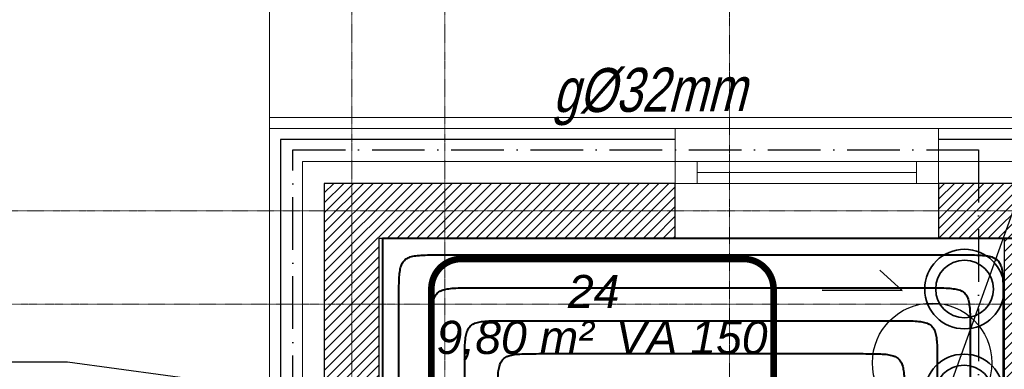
# Model space of a CAD drawing. Header units: millimetres. Extents: x 49908 to 79848, y -11883 to -3092.
# Tile 110 of 222: x 67567 to 68015, y -4326 to -4167. Entities that reach past the tile are written whole.
import ezdxf
from ezdxf.lldxf.tags import DXFTag

# ---------------------------------------------------------------- set-up
doc = ezdxf.new("R2010")
doc.units = ezdxf.units.MM
doc.linetypes.add('ACAD_ISO10W100', pattern=[18, 12, -3, 0, -3])
doc.linetypes.add('DASHDOT', pattern=[1, 0.5, -0.25, 0, -0.25])
doc.layers.get('0').update_dxf_attribs({"color": 9, "lineweight": 9})
for name, color, linetype, lineweight in [('A stolarka', 9, 'Continuous', 9), ('A_HATCH', 9, 'Continuous', 9), ('A_IZOLACJA', 9, 'ZIGZAG', 9), ('A_KONSTRUKCJA', 9, 'Continuous', 25), ('A_MUROWANE', 9, 'Continuous', 25), ('A_OSIE', 9, 'DASHDOT', 9), ('\x9dciany', 9, 'Continuous', 9)]:
    doc.layers.add(name, color=color, linetype=linetype, lineweight=lineweight)
doc.layers.add('A_WYMIAR', color=9, linetype='Continuous', lineweight=5, transparency=0.2)
doc.layers.add('IS_Ogrzewanie_płaszczyznowe', color=7, linetype='SOLID', true_color=0xac00e6)
doc.layers.add('IS_Ogrzewanie_płaszczyznowe_-_opis', color=7, linetype='SOLID', true_color=0xf000f0)
doc.layers.add('IS_Rys.pętli_o.p._Powrót', color=7, linetype='DASH', lineweight=13, true_color=0x4c9a5f)
doc.layers.add('IS_Rys.pętli_o.p._Zasilanie', color=7, linetype='SOLID', lineweight=13, true_color=0xff8c1a)
for name, color, linetype in [('S_CO', 4, 'Continuous'), ('S_gaz', 4, 'ACAD_ISO10W100'), ('S_Opis - gaz', 3, 'Continuous'), ('S_Opis - woda', 2, 'Continuous')]:
    doc.layers.add(name, color=color, linetype=linetype)
doc.styles.add('ROMANS', font='romanpl.shx', dxfattribs={"bigfont": 'romanbigpl.shx'})
tags = doc.linetypes.add('DASH', pattern=[15, 10, -5]).pattern_tags.tags
tags[6:7] = [DXFTag(74, 4), DXFTag(75, 0), DXFTag(340, '0'), DXFTag(46, 0.0), DXFTag(50, 0.0), DXFTag(44, 0.0), DXFTag(45, 0.0)]
tags[4:5] = [DXFTag(74, 4), DXFTag(75, 0), DXFTag(340, '0'), DXFTag(46, 0.0), DXFTag(50, 0.0), DXFTag(44, 0.0), DXFTag(45, 0.0)]
tags = doc.linetypes.add('SOLID', pattern=[10, 10, 0]).pattern_tags.tags
tags[6:7] = [DXFTag(74, 4), DXFTag(75, 0), DXFTag(340, '0'), DXFTag(46, 0.0), DXFTag(50, 0.0), DXFTag(44, 0.0), DXFTag(45, 0.0)]
tags[4:5] = [DXFTag(74, 4), DXFTag(75, 0), DXFTag(340, '0'), DXFTag(46, 0.0), DXFTag(50, 0.0), DXFTag(44, 0.0), DXFTag(45, 0.0)]
doc.linetypes.add('ZIGZAG', pattern='A,0.00254,-5.08,[131,ltypeshp.shx,S=5.08,R=0,X=-5.08,Y=0],-10.16,[131,ltypeshp.shx,S=5.08,R=180,X=5.08,Y=0],-5.08', length=20.32254)

msp = doc.modelspace()

# ---------------------------------------------------------------- hatches: boundary and pattern name
at = {"layer": 'A_HATCH', "transparency": 33554687}
h = msp.add_hatch(dxfattribs=at)
h.set_pattern_fill('ANSI31', color=256, angle=360)
h.set_pattern_definition([(45, (16000, 0), (-2.24506403, 2.24506403), [])])
h.paths.add_polyline_path([(67730.47, -4266.63), (67865.47, -4266.63), (67865.47, -4241.63), (67705.47, -4241.63), (67705.47, -4486.63), (67730.47, -4486.63)])
h.paths.add_polyline_path([(68440.47, -4241.63), (67985.47, -4241.63), (67985.47, -4266.63), (68440.47, -4266.63)])
h.paths.add_polyline_path([(68835.47, -4266.63), (68835.47, -4241.63), (68647.97, -4241.63), (68647.97, -4266.63)])
h = msp.add_hatch(dxfattribs=at)
h.set_pattern_fill('ANSI31', color=256, angle=360)
h.set_pattern_definition([(45, (16000, -2e-11), (-2.24506403, 2.24506403), [])])
h.paths.add_polyline_path([(68040.47, -4266.63), (68015.47, -4266.63), (68015.47, -4506.63), (68040.47, -4506.63)])
h.paths.add_polyline_path([(68015.47, -4631.63), (68015.47, -4606.63), (67775.47, -4606.63), (67775.47, -4631.63)])
h.paths.add_polyline_path([(68322.97, -4631.63), (68322.97, -4606.63), (68040.47, -4606.63), (68040.47, -4631.63)])
h.paths.add_polyline_path([(68347.97, -4606.63), (68347.97, -4631.63), (68650.47, -4631.63), (68650.47, -4606.63)])

# ---------------------------------------------------------------- linework, layer by layer
at = {"ltscale": 0.5}
msp.add_lwpolyline([(67865.47, -4266.63), (67985.47, -4266.63)], dxfattribs=at)
at = {"layer": 'A stolarka'}
for p, q in [((67865.47, -4231.63), (67985.47, -4231.63)), ((67875.47, -4236.63), (67975.47, -4236.63)), ((67865.47, -4241.63), (67985.47, -4241.63))]:
    msp.add_line(p, q, dxfattribs=at)
for points in [[(67875.47, -4241.63), (67875.47, -4231.63), (67865.47, -4231.63), (67865.47, -4241.63), (67875.47, -4241.63)], [(67985.47, -4241.63), (67985.47, -4231.63), (67975.47, -4231.63), (67975.47, -4241.63), (67985.47, -4241.63)]]:
    msp.add_lwpolyline(points, dxfattribs=at)
at = {"layer": 'A_IZOLACJA', "ltscale": 0.015}
for points in [[(67865.47, -4231.63), (67695.47, -4231.63), (67695.47, -4486.63)], [(68465.47, -4231.63), (67985.47, -4231.63)]]:
    msp.add_lwpolyline(points, dxfattribs=at)
at = {"layer": 'A_KONSTRUKCJA'}
for points in [[(67865.47, -4221.63), (67685.47, -4221.63), (67685.47, -4486.63)], [(68465.47, -4221.63), (67985.47, -4221.63)]]:
    msp.add_lwpolyline(points, dxfattribs=at)
at = {"layer": 'A_MUROWANE'}
for points in [[(67865.47, -4266.63), (67865.47, -4241.63), (67705.47, -4241.63), (67705.47, -4486.63), (67730.47, -4486.63), (67730.47, -4266.63), (67865.47, -4266.63)], [(67985.47, -4241.63), (67985.47, -4266.63), (68440.47, -4266.63), (68440.47, -4241.63), (67985.47, -4241.63)], [(68015.47, -4266.63), (68015.47, -4506.63), (68040.47, -4506.63), (68040.47, -4266.63)]]:
    msp.add_lwpolyline(points, dxfattribs=at)
at = {"layer": 'A_OSIE', "ltscale": 0.3, "transparency": 33554559}
for p, q in [((67717.97, -3902.99), (67717.97, -7140.05)), ((67760.47, -3902.99), (67760.47, -7140.05)), ((67890.48, -7140.05), (67890.22, -3902.99)), ((67440.85, -4254.13), (70342.57, -4254.13)), ((70341.81, -4296.63), (67440.85, -4296.63))]:
    msp.add_line(p, q, dxfattribs=at)
at = {"layer": 'A_WYMIAR', "ltscale": 0.5}
for p, q in [((67680.47, -4216.63), (67680.47, -4211.63)), ((67680.47, -4211.63), (68180.47, -4211.63))]:
    msp.add_line(p, q, dxfattribs=at)
at = {"layer": 'A_WYMIAR', "lineweight": 35}
for p, q in [((67968.85, -4290.5), (67958.67, -4281.2)), ((67932.51, -4290.21), (67968.85, -4290.5))]:
    msp.add_line(p, q, dxfattribs=at)
at = {"layer": 'A_WYMIAR', "lineweight": 35, "extrusion": (0, 0, -1)}
for centre, radius in [((-67997.34, -4289.76), 18.13), ((-67997.34, -4289.76), 13.13), ((-67997.1, -4337.57), 18.13), ((-67997.1, -4337.57), 13.13)]:
    msp.add_circle(centre, radius, dxfattribs=at)
at = {"layer": 'IS_Ogrzewanie_płaszczyznowe', "lineweight": 40}
for p, q in [((68022.42, -4266.7), (67732, -4266.7)), ((67732, -4266.7), (67732, -4587.95))]:
    msp.add_line(p, q, dxfattribs=at)
at = {"layer": 'IS_Ogrzewanie_płaszczyznowe_-_opis'}
msp.add_lwpolyline([(67767.95, -4358.07, 3, 3, 0), (67896.62, -4358.07, 3, 3, 0.414214), (67910.28, -4344.4, 3, 3, 0), (67910.28, -4289.73, 3, 3, 0.414214), (67896.62, -4276.07, 3, 3, 0), (67767.95, -4276.07, 3, 3, 0.414214), (67754.28, -4289.73, 3, 3, 0), (67754.28, -4344.4, 3, 3, 0.414214), (67767.95, -4358.07, 3, 3, 0)], format="xyseb", dxfattribs=at)
at = {"layer": 'IS_Rys.pętli_o.p._Powrót', "lineweight": 40}
for points, knots in [([(67754.5, -4309.2), (67754.5, -4307.54), (67754.5, -4304.52), (67754.57, -4300.42), (67754.82, -4297.11), (67755.32, -4294.48), (67756.24, -4292.42), (67757.72, -4290.94), (67759.78, -4290.02), (67762.41, -4289.52), (67765.72, -4289.27), (67769.82, -4289.2), (67772.84, -4289.2), (67774.5, -4289.2)], [0, 0, 0, 0, 0.0497373, 0.0904721, 0.1232039, 0.1491998, 0.1703704, 0.1897083, 0.2108788, 0.2368747, 0.2696065, 0.3103414, 0.3600787, 0.3600787, 0.3600787, 0.3600787]), ([(67774.5, -4289.2), (67776.09, -4289.2), (67782.06, -4289.2), (67794.56, -4289.2), (67813.55, -4289.2), (67837.16, -4289.2), (67863.55, -4289.2), (67890.87, -4289.2), (67917.26, -4289.2), (67940.88, -4289.2), (67959.86, -4289.2), (67972.36, -4289.2), (67978.33, -4289.2), (67979.92, -4289.2)], [0, 0, 0, 0, 0.047845, 0.179034, 0.375045, 0.617358, 0.887453, 1.166807, 1.436902, 1.679215, 1.875226, 2.006415, 2.05426, 2.05426, 2.05426, 2.05426]), ([(67979.92, -4289.2), (67981.58, -4289.2), (67984.6, -4289.2), (67988.7, -4289.27), (67992.01, -4289.52), (67994.64, -4290.02), (67996.7, -4290.94), (67998.19, -4292.42), (67999.1, -4294.48), (67999.61, -4297.11), (67999.85, -4300.42), (67999.93, -4304.52), (67999.92, -4307.54), (67999.92, -4309.2)], [0, 0, 0, 0, 0.0497373, 0.0904721, 0.1232039, 0.1491998, 0.1703704, 0.1897083, 0.2108788, 0.2368747, 0.2696065, 0.3103414, 0.3600787, 0.3600787, 0.3600787, 0.3600787]), ([(67754.5, -4545.45), (67754.5, -4543.61), (67754.5, -4536.75), (67754.5, -4522.37), (67754.5, -4500.54), (67754.5, -4473.38), (67754.5, -4443.03), (67754.5, -4411.61), (67754.5, -4381.26), (67754.5, -4354.1), (67754.5, -4332.27), (67754.5, -4317.89), (67754.5, -4311.03), (67754.5, -4309.2)], [0, 0, 0, 0, 0.055025, 0.205899, 0.431322, 0.709995, 1.020619, 1.341891, 1.652515, 1.931188, 2.156611, 2.307485, 2.36251, 2.36251, 2.36251, 2.36251]), ([(67999.92, -4309.2), (67999.92, -4310.94), (67999.92, -4317.48), (67999.92, -4331.17), (67999.92, -4351.96), (67999.92, -4377.81), (67999.92, -4406.71), (67999.92, -4436.63), (67999.92, -4465.53), (67999.92, -4491.39), (67999.92, -4512.18), (67999.92, -4525.87), (67999.92, -4532.4), (67999.92, -4534.15)], [0, 0, 0, 0, 0.052392, 0.196049, 0.410688, 0.67603, 0.971793, 1.277697, 1.57346, 1.838802, 2.053441, 2.197098, 2.24949, 2.24949, 2.24949, 2.24949]), ([(67784.5, -4339.2), (67784.5, -4337.54), (67784.5, -4334.52), (67784.57, -4330.42), (67784.82, -4327.11), (67785.32, -4324.48), (67786.24, -4322.42), (67787.72, -4320.94), (67789.78, -4320.02), (67792.41, -4319.52), (67795.72, -4319.27), (67799.82, -4319.2), (67802.84, -4319.2), (67804.5, -4319.2)], [0, 0, 0, 0, 0.0497373, 0.0904721, 0.1232039, 0.1491998, 0.1703704, 0.1897083, 0.2108788, 0.2368747, 0.2696065, 0.3103414, 0.3600787, 0.3600787, 0.3600787, 0.3600787]), ([(67804.5, -4319.2), (67805.63, -4319.2), (67809.85, -4319.2), (67818.7, -4319.2), (67832.14, -4319.2), (67848.86, -4319.2), (67867.54, -4319.2), (67886.88, -4319.2), (67905.56, -4319.2), (67922.28, -4319.2), (67935.72, -4319.2), (67944.57, -4319.2), (67948.79, -4319.2), (67949.92, -4319.2)], [0, 0, 0, 0, 0.033871, 0.126742, 0.265504, 0.437043, 0.628249, 0.826011, 1.017217, 1.188756, 1.327518, 1.420389, 1.45426, 1.45426, 1.45426, 1.45426]), ([(67949.92, -4319.2), (67951.58, -4319.2), (67954.6, -4319.2), (67958.7, -4319.27), (67962.01, -4319.52), (67964.64, -4320.02), (67966.7, -4320.94), (67968.19, -4322.42), (67969.1, -4324.48), (67969.61, -4327.11), (67969.85, -4330.42), (67969.93, -4334.52), (67969.92, -4337.54), (67969.92, -4339.2)], [0, 0, 0, 0, 0.0497373, 0.0904721, 0.1232039, 0.1491998, 0.1703704, 0.1897083, 0.2108788, 0.2368747, 0.2696065, 0.3103414, 0.3600787, 0.3600787, 0.3600787, 0.3600787])]:
    msp.add_open_spline(points, degree=3, knots=knots, dxfattribs=at)
at = {"layer": 'IS_Rys.pętli_o.p._Zasilanie', "lineweight": 40}
for points, knots in [([(67739.5, -4294.2), (67739.5, -4292.54), (67739.5, -4289.52), (67739.57, -4285.42), (67739.82, -4282.11), (67740.32, -4279.48), (67741.24, -4277.42), (67742.72, -4275.94), (67744.78, -4275.02), (67747.41, -4274.52), (67750.72, -4274.27), (67754.82, -4274.2), (67757.84, -4274.2), (67759.5, -4274.2)], [0, 0, 0, 0, 0.0497373, 0.0904721, 0.1232039, 0.1491998, 0.1703704, 0.1897083, 0.2108788, 0.2368747, 0.2696065, 0.3103414, 0.3600787, 0.3600787, 0.3600787, 0.3600787]), ([(67759.5, -4274.2), (67761.33, -4274.2), (67768.16, -4274.2), (67782.49, -4274.2), (67804.25, -4274.2), (67831.31, -4274.2), (67861.56, -4274.2), (67892.86, -4274.2), (67923.11, -4274.2), (67950.17, -4274.2), (67971.93, -4274.2), (67986.26, -4274.2), (67993.1, -4274.2), (67994.92, -4274.2)], [0, 0, 0, 0, 0.054833, 0.20518, 0.429816, 0.707516, 1.017054, 1.337206, 1.646744, 1.924444, 2.14908, 2.299427, 2.35426, 2.35426, 2.35426, 2.35426]), ([(67994.92, -4274.2), (67996.58, -4274.2), (67999.6, -4274.2), (68003.7, -4274.27), (68007.01, -4274.52), (68009.64, -4275.02), (68011.7, -4275.94), (68013.19, -4277.42), (68014.1, -4279.48), (68014.61, -4282.11), (68014.85, -4285.42), (68014.93, -4289.52), (68014.92, -4292.54), (68014.92, -4294.2)], [0, 0, 0, 0, 0.0497373, 0.0904721, 0.1232039, 0.1491998, 0.1703704, 0.1897083, 0.2108788, 0.2368747, 0.2696065, 0.3103414, 0.3600787, 0.3600787, 0.3600787, 0.3600787]), ([(67739.5, -4560.45), (67739.5, -4558.38), (67739.5, -4550.65), (67739.5, -4534.44), (67739.5, -4509.84), (67739.5, -4479.23), (67739.5, -4445.03), (67739.5, -4409.62), (67739.5, -4375.41), (67739.5, -4344.81), (67739.5, -4320.2), (67739.5, -4304), (67739.5, -4296.26), (67739.5, -4294.2)], [0, 0, 0, 0, 0.062012, 0.232044, 0.486093, 0.800153, 1.15022, 1.51229, 1.862357, 2.176417, 2.430466, 2.600498, 2.66251, 2.66251, 2.66251, 2.66251]), ([(68014.92, -4294.2), (68014.92, -4296.18), (68014.92, -4303.58), (68014.92, -4319.1), (68014.92, -4342.66), (68014.92, -4371.97), (68014.92, -4404.72), (68014.92, -4438.62), (68014.92, -4471.38), (68014.92, -4500.69), (68014.92, -4524.25), (68014.92, -4539.76), (68014.92, -4547.17), (68014.92, -4549.15)], [0, 0, 0, 0, 0.05938, 0.222194, 0.465459, 0.766188, 1.101395, 1.448095, 1.783302, 2.084031, 2.327296, 2.49011, 2.54949, 2.54949, 2.54949, 2.54949]), ([(67769.5, -4324.2), (67769.5, -4322.54), (67769.5, -4319.52), (67769.57, -4315.42), (67769.82, -4312.11), (67770.32, -4309.48), (67771.24, -4307.42), (67772.72, -4305.94), (67774.78, -4305.02), (67777.41, -4304.52), (67780.72, -4304.27), (67784.82, -4304.2), (67787.84, -4304.2), (67789.5, -4304.2)], [0, 0, 0, 0, 0.0497373, 0.0904721, 0.1232039, 0.1491998, 0.1703704, 0.1897083, 0.2108788, 0.2368747, 0.2696065, 0.3103414, 0.3600787, 0.3600787, 0.3600787, 0.3600787]), ([(67789.5, -4304.2), (67790.86, -4304.2), (67795.96, -4304.2), (67806.63, -4304.2), (67822.84, -4304.2), (67843.01, -4304.2), (67865.55, -4304.2), (67888.87, -4304.2), (67911.41, -4304.2), (67931.58, -4304.2), (67947.79, -4304.2), (67958.47, -4304.2), (67963.56, -4304.2), (67964.92, -4304.2)], [0, 0, 0, 0, 0.040858, 0.152888, 0.320274, 0.527201, 0.757851, 0.996409, 1.227059, 1.433986, 1.601372, 1.713402, 1.75426, 1.75426, 1.75426, 1.75426]), ([(67964.92, -4304.2), (67966.58, -4304.2), (67969.6, -4304.2), (67973.7, -4304.27), (67977.01, -4304.52), (67979.64, -4305.02), (67981.7, -4305.94), (67983.19, -4307.42), (67984.1, -4309.48), (67984.61, -4312.11), (67984.85, -4315.42), (67984.93, -4319.52), (67984.92, -4322.54), (67984.92, -4324.2)], [0, 0, 0, 0, 0.0497373, 0.0904721, 0.1232039, 0.1491998, 0.1703704, 0.1897083, 0.2108788, 0.2368747, 0.2696065, 0.3103414, 0.3600787, 0.3600787, 0.3600787, 0.3600787]), ([(67769.5, -4530.45), (67769.5, -4528.85), (67769.5, -4522.86), (67769.5, -4510.3), (67769.5, -4491.24), (67769.5, -4467.53), (67769.5, -4441.04), (67769.5, -4413.61), (67769.5, -4387.11), (67769.5, -4363.4), (67769.5, -4344.34), (67769.5, -4331.79), (67769.5, -4325.8), (67769.5, -4324.2)], [0, 0, 0, 0, 0.048037, 0.179753, 0.376551, 0.619838, 0.891017, 1.171493, 1.442672, 1.685959, 1.882757, 2.014473, 2.06251, 2.06251, 2.06251, 2.06251]), ([(67984.92, -4324.2), (67984.92, -4325.71), (67984.92, -4331.37), (67984.92, -4343.24), (67984.92, -4361.25), (67984.92, -4383.66), (67984.92, -4408.71), (67984.92, -4434.63), (67984.92, -4459.68), (67984.92, -4482.09), (67984.92, -4500.11), (67984.92, -4511.97), (67984.92, -4517.63), (67984.92, -4519.15)], [0, 0, 0, 0, 0.045405, 0.169903, 0.355917, 0.585872, 0.842191, 1.107299, 1.363618, 1.593573, 1.779587, 1.904085, 1.94949, 1.94949, 1.94949, 1.94949])]:
    msp.add_open_spline(points, degree=3, knots=knots, dxfattribs=at)
at = {"layer": 'S_CO', "color": 3}
msp.add_circle((67982.54, -4323.36), 27.21, dxfattribs=at)
at = {"layer": 'S_gaz', "ltscale": 2}
msp.add_lwpolyline([(67680.47, -4380.15), (67691.13, -4380.15), (67691.13, -4226.42), (68003.67, -4226.42), (68003.67, -4366.95)], dxfattribs=at)
at = {"layer": 'S_Opis - gaz', "linetype": 'ByBlock'}
msp.add_line((67588.42, -4323.07), (67389.72, -4323.07), dxfattribs=at)
at = {"layer": 'S_Opis - gaz', "color": 1, "linetype": 'ByBlock'}
msp.add_line((67655.47, -4332.24), (67588.42, -4323.07), dxfattribs=at)
at = {"layer": 'S_Opis - woda', "color": 1, "ltscale": 0.1}
msp.add_line((68050.62, -4167.53), (67970.12, -4390.76), dxfattribs=at)
at = {"layer": '\x9dciany'}
for p, q in [((67680.47, -3916.63), (67680.47, -4216.63)), ((69100.47, -4216.63), (67680.47, -4216.63)), ((67680.47, -4216.63), (67680.47, -4486.63)), ((67865.47, -4216.63), (67865.47, -4241.63)), ((67985.47, -4216.63), (67985.47, -4241.63))]:
    msp.add_line(p, q, dxfattribs=at)

# ---------------------------------------------------------------- texts
at = {"layer": 'IS_Ogrzewanie_płaszczyznowe_-_opis', "ltscale": 0.01, "char_height": 15.12}
for s, insert, attachment_point in [('\\fArial|b0|i1;24', (67828.28, -4298.47), 8), ('\\fArial|b0|i1;9,80 m²', (67828.28, -4304.23), 3), ('\\fArial|b0|i1;VA 150', (67838.28, -4304.23), 1)]:
    msp.add_mtext(s, dxfattribs=dict(at, insert=insert, attachment_point=attachment_point))
at = {"layer": 'S_Opis - gaz', "style": 'ROMANS', "oblique": 15, "width": 0.8}
msp.add_text('g%%c32mm', height=20, rotation=0.405, dxfattribs=at).set_placement((67809.61, -4209.29))

doc.saveas('drawing.dxf')
